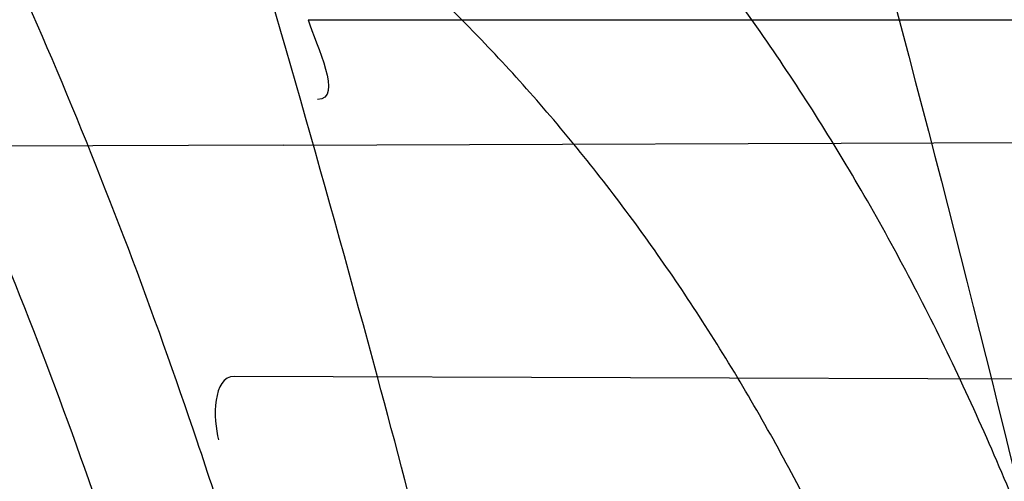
# Model space of a CAD drawing. Header units: millimetres. Extents: x 0 to 297, y 0 to 210.
# Tile 97 of 256: x 143.47203 to 143.49244, y 93.51579 to 93.52536. Entities that reach past the tile are written whole.
import ezdxf

# ---------------------------------------------------------------- set-up
doc = ezdxf.new("R2010")
doc.units = ezdxf.units.MM
doc.header["$LTSCALE"] = 16.335
doc.layers.get('0').update_dxf_attribs({"linetype": 'CONTINUOUS'})
for name, color, linetype in [('01_GLOBAL', 7, 'CONTINUOUS'), ('INTFCLR_1', 7, 'CONTINUOUS'), ('INTFCLR_144815', 7, 'CONTINUOUS')]:
    doc.layers.add(name, color=color, linetype=linetype)

msp = doc.modelspace()

# ---------------------------------------------------------------- linework, layer by layer
at = {"color": 7, "linetype": 'Continuous'}
msp.add_circle((144.2368034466, 92.193132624), 3.04, dxfattribs=at)
at = {"color": 9, "linetype": 'Continuous'}
msp.add_arc((144.2368034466, 92.193132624), 3.001038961, 92.9674534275, 177.0325465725, dxfattribs=at)
at = {"layer": '01_GLOBAL', "color": 7, "linetype": 'Continuous'}
msp.add_circle((144.2368034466, 92.193132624), 3.08, dxfattribs=at)
at = {"layer": 'INTFCLR_1', "color": 9, "linetype": 'Continuous'}
for p, q in [((143.4780083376, 93.5253562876), (143.5463152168, 93.5253562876)), ((143.4774988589, 93.5227557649), (143.5469236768, 93.5229981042)), ((143.5042716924, 93.5178633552), (143.4764746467, 93.51796038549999))]:
    msp.add_line(p, q, dxfattribs=at)
at = {"layer": 'INTFCLR_1', "color": 6, "linetype": 'Continuous'}
msp.add_line((143.4774988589, 93.5227557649), (143.4152219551, 93.5225383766), dxfattribs=at)
for radius, start, end in [(0.4827613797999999, 270, 90.00000002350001), (0.4587930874, 270, 90.00000002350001), (0.417241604, 12.6566595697, 15.0858372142)]:
    msp.add_arc((143.076579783, 93.4093562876), radius, start, end, dxfattribs=at)
at = {"layer": 'INTFCLR_1', "color": 9, "linetype": 'Continuous'}
msp.add_arc((143.076579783, 93.4093562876), 0.417241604, 15.0858372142, 18.3537618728, dxfattribs=at)
for points, knots in [([(143.505791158, 93.2600745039), (143.5067409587, 93.2626590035), (143.5086022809, 93.26787776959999), (143.5121486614, 93.2784613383), (143.5179028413, 93.2974584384), (143.5232385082, 93.319755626), (143.5267617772, 93.3396835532), (143.5282429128, 93.3498591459), (143.5290073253, 93.35574456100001), (143.5307716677, 93.37052008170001), (143.5326049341, 93.3957667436), (143.5323109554, 93.4255533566), (143.5309256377, 93.444856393), (143.5300542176, 93.4537694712), (143.5294126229, 93.45969752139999), (143.5274302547, 93.4756973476), (143.5229291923, 93.50131752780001), (143.5164430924, 93.5263308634), (143.5118037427, 93.5411769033), (143.5100588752, 93.5464871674), (143.5074043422, 93.5543094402), (143.501415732, 93.57066310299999), (143.4910739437, 93.59466517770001), (143.4792964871, 93.6173411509), (143.4710860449, 93.6312983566), (143.4672487, 93.637511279), (143.4646994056, 93.64156113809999), (143.4578048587, 93.6522122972), (143.446251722, 93.6685591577), (143.4302039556, 93.688459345), (143.4166114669, 93.7033760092), (143.4071163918, 93.7129106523), (143.4018664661, 93.7179588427), (143.3945821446, 93.7247669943), (143.3843862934, 93.7336815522), (143.373349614, 93.7423309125), (143.3667450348, 93.7470278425), (143.3640805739, 93.74883137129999), (143.3625174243, 93.7498684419), (143.360134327, 93.7513983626), (143.3576340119, 93.7529030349), (143.3554317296, 93.7540584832), (143.3541938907, 93.75463331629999), (143.3532081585, 93.75498488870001), (143.3525262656, 93.7551440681), (143.3519536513, 93.75505755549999), (143.3518421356, 93.7545186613), (143.35211692, 93.75392300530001), (143.35259409, 93.7530975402), (143.3533650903, 93.7520584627), (143.354392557, 93.75079155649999), (143.3556852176, 93.7493056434), (143.3572290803, 93.7475999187), (143.358673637, 93.7460457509), (143.3599466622, 93.7446920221), (143.3621637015, 93.7423493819), (143.3658426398, 93.73850358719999), (143.3733257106, 93.73065133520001), (143.3814986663, 93.7218418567), (143.3889438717, 93.71342202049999), (143.3935459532, 93.708067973), (143.4009463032, 93.699278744), (143.4122758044, 93.6850353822), (143.4271285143, 93.6643128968), (143.4378788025, 93.6473958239), (143.4449171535, 93.6353542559), (143.4496927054, 93.62688497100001), (143.457931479, 93.6114260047), (143.4689344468, 93.588081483), (143.4765250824, 93.5686183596), (143.480055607, 93.5585271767)], [0, 0, 0, 0, 0.0103790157, 0.0208837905, 0.0420711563, 0.0851838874, 0.1071959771, 0.1183352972, 0.1239410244, 0.1295662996, 0.174425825, 0.2192336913, 0.2417180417, 0.247353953, 0.2529903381, 0.2641931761, 0.3081223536, 0.3509244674, 0.3614867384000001, 0.3667496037, 0.3719933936, 0.3926231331, 0.4323811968, 0.4704128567, 0.4888542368, 0.4934078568, 0.4979383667, 0.5068920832, 0.5412323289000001, 0.5733304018, 0.6031976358, 0.6172527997, 0.6240454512, 0.6306500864, 0.6548352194, 0.6750684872, 0.6834752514, 0.6853781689, 0.6871962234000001, 0.6905460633, 0.6960524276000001, 0.6981915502, 0.6999110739, 0.7012078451, 0.7020914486, 0.7026255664, 0.703100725, 0.7038824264, 0.7050749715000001, 0.7066970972, 0.7087489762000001, 0.7112252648, 0.7141188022, 0.7174211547, 0.7192230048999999, 0.7211233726, 0.7295789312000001, 0.7392839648, 0.7620096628, 0.7748693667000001, 0.7816473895, 0.7886214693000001, 0.8181786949, 0.8502212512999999, 0.8846823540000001, 0.8936821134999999, 0.9027944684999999, 0.9213301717, 0.9597016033, 1, 1, 1, 1]), ([(143.3574002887, 93.7533562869), (143.3579828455, 93.753356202), (143.360948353, 93.7521830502), (143.3643531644, 93.7501915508), (143.3676585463, 93.7481125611), (143.3692467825, 93.74707786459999), (143.3719545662, 93.74527944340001), (143.378664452, 93.7405994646), (143.3898825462, 93.7319854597), (143.4002548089, 93.7231045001), (143.4076654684, 93.7163228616), (143.4130031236, 93.71129788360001), (143.422653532, 93.7018115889), (143.4364709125, 93.68697153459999), (143.4527894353, 93.66717079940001), (143.4645442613, 93.65089855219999), (143.4715593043, 93.6402954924), (143.474151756, 93.63626614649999), (143.4780526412, 93.63008701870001), (143.4863962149, 93.616211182), (143.4983688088, 93.5936629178), (143.5088888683, 93.5697819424), (143.5149812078, 93.55350851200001), (143.5176807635, 93.5457272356), (143.5194547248, 93.5404463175), (143.524169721, 93.5256878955), (143.5307635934, 93.5008186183), (143.5353421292, 93.4753316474), (143.5373581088, 93.459416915), (143.5380104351, 93.45352171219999), (143.5388963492, 93.444658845), (143.5403047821, 93.42546452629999), (143.5406037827, 93.3958405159), (143.5387395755, 93.3707344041), (143.5369460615, 93.35604353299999), (143.5361688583, 93.3501906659), (143.5346627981, 93.3400704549), (143.5310794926, 93.320247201), (143.5256534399, 93.29807146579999), (143.5198047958, 93.2791850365), (143.5161994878, 93.2686605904), (143.5143072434, 93.26347094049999), (143.5133416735, 93.2609008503)], [0, 0, 0, 0, 0.0031306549, 0.0166311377, 0.0214593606, 0.0240790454, 0.0268205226, 0.0389267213, 0.0680356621, 0.1027866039, 0.1122691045, 0.1220183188, 0.1421809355, 0.1849822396, 0.2309158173, 0.2799873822, 0.2927706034, 0.2992370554, 0.3057353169, 0.3320403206, 0.3862319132, 0.4428084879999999, 0.4721383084, 0.4795908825, 0.487069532, 0.5020757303, 0.5628487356, 0.6251729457, 0.6410612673, 0.6490543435, 0.6570463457, 0.6889269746, 0.7524526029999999, 0.8160592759, 0.8240370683, 0.8319876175, 0.8477879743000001, 0.8790177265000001, 0.9402188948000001, 0.970317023, 0.9852457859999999, 1, 1, 1, 1]), ([(143.4782142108, 93.50819878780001), (143.4778432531, 93.5096205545), (143.4772516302, 93.51174120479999), (143.4763913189, 93.514540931), (143.4750599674, 93.518613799), (143.4728492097, 93.52448151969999), (143.4701809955, 93.5300898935), (143.4682125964, 93.5336103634), (143.4668805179, 93.5358474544), (143.4644747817, 93.5395185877), (143.4606652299, 93.5442955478), (143.456701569, 93.5479943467), (143.453888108, 93.55013812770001), (143.4519718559, 93.5514809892), (143.4484919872, 93.5536262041), (143.4431212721, 93.5561295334), (143.4379877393, 93.5577163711), (143.4344326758, 93.55855592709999), (143.4319715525, 93.5590694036), (143.4275405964, 93.5598310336), (143.420994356, 93.5605391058), (143.4142890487, 93.5608813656), (143.4094678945, 93.5609917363), (143.4066374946, 93.561024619), (143.4023062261, 93.5610470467), (143.3957460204, 93.5609864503), (143.3869266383, 93.56079886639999), (143.3810082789, 93.5606392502), (143.3780296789, 93.56055109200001)], [0, 0, 0, 0, 0.0346278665, 0.051871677, 0.0690216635, 0.135606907, 0.1994957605, 0.215141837, 0.2306514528, 0.2608466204, 0.3185308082, 0.3741944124, 0.3880448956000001, 0.4018755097, 0.4293241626, 0.4842905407, 0.5409817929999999, 0.5556132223, 0.5703744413, 0.6002237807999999, 0.6615312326, 0.7254044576, 0.7584008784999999, 0.7751754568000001, 0.7921112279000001, 0.8604747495, 0.9297738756, 1, 1, 1, 1]), ([(143.480055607, 93.5585271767), (143.4837259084, 93.5480364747), (143.4903909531, 93.5264789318), (143.4967360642, 93.4987698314), (143.4998687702, 93.480263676), (143.5011284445, 93.4715333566), (143.5019170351, 93.4656589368), (143.5038463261, 93.4494766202), (143.5057008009, 93.4227915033), (143.5054397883, 93.39601168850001), (143.5044671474, 93.37963975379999), (143.504022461, 93.3736652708), (143.5032714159, 93.3647734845), (143.5012002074, 93.34583974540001), (143.4963788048, 93.31729318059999), (143.49048443, 93.2935876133), (143.4864832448, 93.279982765), (143.4848602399, 93.2746477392), (143.4819377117, 93.26549629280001), (143.4757637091, 93.2478316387), (143.4658991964, 93.2237526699), (143.4557508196, 93.2030768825), (143.4492053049, 93.1910087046), (143.4468307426, 93.1867521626), (143.4433023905, 93.1805423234), (143.4357024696, 93.1677434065), (143.4236423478, 93.1493254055), (143.4088585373, 93.1292209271), (143.3981978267, 93.1161056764), (143.3920521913, 93.10890703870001), (143.3897353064, 93.10622028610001), (143.3858253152, 93.1017514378), (143.3786022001, 93.09371030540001), (143.3707422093, 93.0853343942), (143.3636495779, 93.0779186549), (143.3593994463, 93.0734576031), (143.3560255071, 93.0698150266), (143.3538487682, 93.0672934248), (143.3526496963, 93.0656994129), (143.3521523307, 93.0648535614), (143.3518509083, 93.0642467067), (143.3519780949, 93.06345700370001), (143.3536612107, 93.06380038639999), (143.3555127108, 93.06468782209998), (143.3588652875, 93.0665002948), (143.3620632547, 93.0685373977), (143.3646891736, 93.0702872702), (143.3663741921, 93.0714458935), (143.3692060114, 93.0734278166), (143.3737350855, 93.0767437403), (143.3800639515, 93.0816635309), (143.3895251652, 93.0894491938), (143.3979931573, 93.09704369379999), (143.4054028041, 93.1041496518), (143.4107134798, 93.1093907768), (143.4202844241, 93.1192590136), (143.4339256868, 93.13464747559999), (143.4499433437, 93.1551077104), (143.4614126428, 93.1718688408), (143.4682300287, 93.1827697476), (143.4707469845, 93.1869112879), (143.4745342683, 93.1932658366), (143.4826220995, 93.2075340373), (143.4941655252, 93.2306938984), (143.5021068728, 93.2500492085), (143.505791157, 93.2600745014)], [0, 0, 0, 0, 0.0419354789, 0.08505031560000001, 0.1071497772, 0.1127379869, 0.1183317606, 0.1295131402, 0.1742263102, 0.2191466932, 0.230445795, 0.2361065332, 0.241751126, 0.2641147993, 0.3079545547, 0.3508736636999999, 0.3561840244, 0.3614616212, 0.3719139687, 0.3924297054, 0.4320526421, 0.4700131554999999, 0.4792642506, 0.483852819, 0.4884035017, 0.5062126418, 0.5400088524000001, 0.5714206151, 0.6003317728, 0.6037560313, 0.6071340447, 0.6137178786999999, 0.6261602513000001, 0.6479155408, 0.6570536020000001, 0.6648783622, 0.6711643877, 0.6757843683, 0.6774462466, 0.6786751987, 0.6794900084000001, 0.6799813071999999, 0.6813020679, 0.6842478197, 0.6888651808, 0.6950795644, 0.6987591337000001, 0.70073729, 0.7027989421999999, 0.7117993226, 0.7219139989, 0.7330405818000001, 0.7580265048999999, 0.7648041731, 0.7717766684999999, 0.7861782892, 0.816667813, 0.8493175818, 0.8841610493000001, 0.8932352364, 0.8978283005, 0.9024468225, 0.9211469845, 0.9596997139, 1, 1, 1, 1]), ([(143.4760311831, 93.50755454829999), (143.4756628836, 93.5089095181), (143.4750755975, 93.5109302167), (143.4742230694, 93.5135972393), (143.4729040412, 93.5174808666), (143.4707156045, 93.52307824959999), (143.4680853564, 93.5284222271), (143.4661490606, 93.53177755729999), (143.464837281, 93.5339131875), (143.4624672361, 93.53742225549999), (143.4587207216, 93.541990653), (143.4548405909, 93.5455263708), (143.4520891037, 93.5475804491), (143.4502128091, 93.5488708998), (143.4468054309, 93.5509356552), (143.4415565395, 93.553353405), (143.4365468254, 93.5549008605), (143.433077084, 93.5557266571), (143.4306756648, 93.556235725), (143.4263533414, 93.5569946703), (143.419970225, 93.55772463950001), (143.4134314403, 93.5581088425), (143.4087303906, 93.55825840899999), (143.4059708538, 93.55831623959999), (143.401748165, 93.5583780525), (143.3953515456, 93.5583840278), (143.3867501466, 93.55829536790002), (143.3809773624, 93.55820441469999), (143.3780715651, 93.5581536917)], [0, 0, 0, 0, 0.0341067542, 0.0511005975, 0.068008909, 0.1337310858, 0.1969343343, 0.2124407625, 0.2278215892, 0.257805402, 0.3152480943, 0.3708921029, 0.3847695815, 0.3986396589, 0.4261925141, 0.481455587, 0.5385040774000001, 0.553232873, 0.5680896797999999, 0.5981246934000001, 0.6597952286, 0.7240152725, 0.7571801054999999, 0.774039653, 0.7910593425, 0.8597607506, 0.9294066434, 1, 1, 1, 1]), ([(143.3574002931, 93.0653562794), (143.3572429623, 93.0653562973), (143.3568577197, 93.0654322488), (143.3568775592, 93.06612476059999), (143.3572897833, 93.0668372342), (143.3580025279, 93.06789625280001), (143.3590890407, 93.0692141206), (143.3605161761, 93.0708335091), (143.3622809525, 93.072732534), (143.364262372, 93.0748061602), (143.366417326, 93.0770245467), (143.3695810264, 93.08025667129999), (143.3761156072, 93.0869122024), (143.384127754, 93.09523631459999), (143.391492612, 93.1032318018), (143.3954790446, 93.1076756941), (143.3978410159, 93.1103473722), (143.4041032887, 93.11750254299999), (143.4149655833, 93.130539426), (143.4300350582, 93.1505356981), (143.4423327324, 93.1688638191), (143.4500842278, 93.18160511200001), (143.4536819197, 93.18778553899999), (143.4561024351, 93.19202072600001), (143.4627716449, 93.20402316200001), (143.4731139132, 93.2245897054), (143.4831746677, 93.2485613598), (143.4894718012, 93.2661502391), (143.4924519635, 93.2752607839), (143.4941067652, 93.2805713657), (143.4981845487, 93.2941079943), (143.5041933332, 93.3176982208), (143.5091109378, 93.34612180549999), (143.5112232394, 93.3649740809), (143.5119890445, 93.3738262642), (143.5124424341, 93.37977367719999), (143.5134340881, 93.3960708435), (143.5137003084, 93.4227328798), (143.5118091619, 93.4492982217), (143.5098423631, 93.46540487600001), (143.5090383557, 93.47125249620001), (143.5077538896, 93.4799440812), (143.5045588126, 93.4983716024), (143.498087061, 93.52596105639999), (143.4912937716, 93.5474097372), (143.4875537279, 93.5578460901)], [0, 0, 0, 0, 0.0008731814, 0.0017184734, 0.0032338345, 0.0055641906, 0.008732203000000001, 0.0127298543, 0.0175349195, 0.0231216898, 0.028646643, 0.0346996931, 0.0482229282, 0.0804128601, 0.09881585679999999, 0.1085510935, 0.1135452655, 0.1186072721, 0.1613234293, 0.207686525, 0.2575125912, 0.2837456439, 0.2904463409, 0.297201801, 0.3108185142, 0.3666506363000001, 0.4248611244, 0.4549770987, 0.470314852, 0.4780577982, 0.4858479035, 0.548777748, 0.6130125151, 0.6457681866, 0.6540348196, 0.6623247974, 0.6788712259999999, 0.7446474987, 0.8101274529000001, 0.8265054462, 0.8346996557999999, 0.8428862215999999, 0.8752668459, 0.9384715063, 1, 1, 1, 1]), ([(143.4955718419, 93.5061593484), (143.4952436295, 93.50757029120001), (143.4944902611, 93.5103424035), (143.4933147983, 93.5137197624), (143.492241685, 93.51633003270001), (143.4911029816, 93.5188349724), (143.4895429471, 93.521802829), (143.4877777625, 93.5245821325), (143.4862617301, 93.5266464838), (143.4839807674, 93.5294659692), (143.4814054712, 93.5319780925), (143.4785838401, 93.5340669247), (143.4767003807, 93.5353104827), (143.4732882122, 93.53719276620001), (143.4696059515, 93.53852634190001), (143.4663573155, 93.5392990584), (143.4641216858, 93.53973304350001), (143.4600670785, 93.54025975), (143.4565390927, 93.5403406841), (143.4541697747, 93.5402756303)], [0, 0, 0, 0, 0.0736783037, 0.1459642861, 0.18172594, 0.2171910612, 0.2858878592, 0.3520712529, 0.3844359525, 0.4161009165, 0.5365327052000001, 0.5657771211, 0.5946184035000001, 0.6512644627, 0.7636610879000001, 0.7922337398, 0.8211066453, 0.8794481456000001, 1, 1, 1, 1]), ([(143.4921648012, 93.50535628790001), (143.4918383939, 93.5065974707), (143.4910923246, 93.50903759), (143.4899360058, 93.51200047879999), (143.4888853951, 93.51429095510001), (143.4877674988, 93.5164958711), (143.4862377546, 93.51910960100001), (143.484516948, 93.52154909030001), (143.4830420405, 93.5233613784), (143.4808053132, 93.52586173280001), (143.4782971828, 93.52807156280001), (143.475577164, 93.5299013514), (143.4737473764, 93.5310037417), (143.4704255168, 93.5326776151), (143.466872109, 93.5338583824), (143.4637402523, 93.5345556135), (143.4615790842, 93.5349476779), (143.4576633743, 93.53543759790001), (143.4542595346, 93.5355297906), (143.4519711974, 93.5354898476)], [0, 0, 0, 0, 0.0701429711, 0.1392985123, 0.1736599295, 0.2078369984, 0.2743812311, 0.3389829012, 0.370778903, 0.4020358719, 0.5223382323, 0.5518983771, 0.5811774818, 0.6390375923, 0.7549036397, 0.7844765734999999, 0.8144030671, 0.8749126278, 1, 1, 1, 1])]:
    msp.add_open_spline(points, degree=3, knots=knots, dxfattribs=at)
at = {"layer": 'INTFCLR_1', "color": 6, "linetype": 'Continuous'}
for points, knots in [([(143.391388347, 93.7533562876), (143.3904120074, 93.7533562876), (143.3921762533, 93.7499955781), (143.3936912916, 93.7481416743), (143.3961672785, 93.74488846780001), (143.3992225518, 93.74120886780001), (143.403128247, 93.736512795), (143.4076936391, 93.73105931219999), (143.4125904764, 93.7251278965), (143.4174256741, 93.7191674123), (143.4219266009, 93.7134900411), (143.4260587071, 93.708161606), (143.4298162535, 93.70320548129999), (143.4332121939, 93.6986295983), (143.4362702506, 93.6944235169), (143.4390204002, 93.69056916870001), (143.4414908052, 93.687044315), (143.44370074, 93.6838395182), (143.4456749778, 93.6809337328), (143.4474377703, 93.67830292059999), (143.4490168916, 93.6759165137), (143.4504211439, 93.6737705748), (143.4516679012, 93.67184551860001), (143.4527743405, 93.67012138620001), (143.4537663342, 93.6685626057), (143.4546489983, 93.6671650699), (143.4556772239, 93.66552631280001), (143.456672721, 93.66392530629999), (143.4576979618, 93.66226084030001), (143.4585721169, 93.66083168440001), (143.4595323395, 93.65924962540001), (143.4605887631, 93.6574940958), (143.4617562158, 93.65553545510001), (143.4630444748, 93.65335047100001), (143.464465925, 93.65090949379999), (143.4660286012, 93.6481892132), (143.4677482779, 93.64514958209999), (143.4696392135, 93.6417492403), (143.4717186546, 93.63793570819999), (143.4740086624, 93.6336424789), (143.4765248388, 93.62880536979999), (143.4792812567, 93.62335013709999), (143.4822951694, 93.61718591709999), (143.4855914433, 93.610185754), (143.4891913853, 93.6021966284), (143.4931140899, 93.59302320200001), (143.4973740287, 93.58243061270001), (143.5019825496, 93.5700832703), (143.5068772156, 93.55569758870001), (143.5117345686, 93.53967004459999), (143.5162134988, 93.5226760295), (143.5200746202, 93.5054858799), (143.5232856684, 93.4882487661), (143.5258459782, 93.471032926), (143.5277689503, 93.4538356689), (143.5290609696, 93.4366975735), (143.529733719, 93.4196019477), (143.5297948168, 93.4025757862), (143.5292510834, 93.38560341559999), (143.5281065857, 93.3686870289), (143.5263644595, 93.3518401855), (143.5240214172, 93.3350289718), (143.5210770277, 93.31827583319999), (143.5175167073, 93.30154440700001), (143.5133376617, 93.28485591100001), (143.5085942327, 93.268441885), (143.5035656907, 93.2530998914), (143.4986112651, 93.23947982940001), (143.4940105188, 93.2278474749), (143.4897809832, 93.2178519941), (143.485903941, 93.2091976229), (143.4823616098, 93.2016588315), (143.4791285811, 93.19505078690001), (143.4761817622, 93.1892359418), (143.4734988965, 93.1841024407), (143.4710647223, 93.1795662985), (143.4688610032, 93.1755541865), (143.466865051, 93.1719939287), (143.4650570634, 93.1688259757), (143.4634184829, 93.16599997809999), (143.461937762, 93.1634824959), (143.4606041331, 93.16124327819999), (143.4594032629, 93.15924877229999), (143.4583170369, 93.15746207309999), (143.457331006, 93.1558543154), (143.4564183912, 93.15437798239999), (143.4555069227, 93.15291457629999), (143.4545265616, 93.151352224), (143.4534184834, 93.14960100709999), (143.4521719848, 93.1476496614), (143.4507682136, 93.14547482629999), (143.4491853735, 93.14305109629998), (143.4474055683, 93.1403597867), (143.4454085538, 93.13738261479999), (143.4431685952, 93.1340952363), (143.4406602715, 93.13047449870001), (143.4378551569, 93.12649963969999), (143.4347311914, 93.1221597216), (143.4312583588, 93.1174362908), (143.4274059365, 93.11231294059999), (143.4231637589, 93.1068033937), (143.4185304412, 93.1009244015), (143.4135422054, 93.0947465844), (143.408452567, 93.0885653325), (143.4036878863, 93.08286772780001), (143.3995946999, 93.07795220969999), (143.3963986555, 93.0741115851), (143.3938021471, 93.0707181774), (143.3922373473, 93.06880673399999), (143.3903920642, 93.0653562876), (143.391388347, 93.0653562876)], [0, 0, 0, 0, 0.0038604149, 0.007501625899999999, 0.0124785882, 0.0188917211, 0.0268498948, 0.0364677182, 0.0470694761, 0.05724446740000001, 0.066818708, 0.0757144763, 0.0839053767, 0.0914099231, 0.0982451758, 0.1044667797, 0.1101313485, 0.11526428, 0.1198589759, 0.1240215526, 0.1277856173, 0.1311734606, 0.1341617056, 0.1368541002, 0.1392736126, 0.1414672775, 0.143389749, 0.1469230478, 0.1489215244, 0.1511192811, 0.1535471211, 0.1562389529, 0.1592204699, 0.1625628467, 0.1662680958, 0.1703891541, 0.1749670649, 0.1800767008, 0.1857729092, 0.1921414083, 0.199315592, 0.2073311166, 0.2163077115, 0.2264451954, 0.2379233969, 0.2509534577, 0.2658909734, 0.2830621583, 0.3030578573, 0.3259639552, 0.3492662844, 0.3725305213, 0.3956109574, 0.4185782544, 0.4413347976, 0.4640172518, 0.4865192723, 0.5089682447, 0.5313242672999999, 0.5536477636, 0.5759939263, 0.5982772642, 0.6207472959, 0.6432362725, 0.6658996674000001, 0.6887559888, 0.7107777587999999, 0.7297237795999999, 0.7460531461, 0.7602331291, 0.7726347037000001, 0.7835467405, 0.7931663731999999, 0.8017211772, 0.8093215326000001, 0.8160683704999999, 0.8220757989, 0.8274205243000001, 0.8322066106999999, 0.8364980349, 0.8403367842, 0.8437547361, 0.8468031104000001, 0.8495420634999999, 0.8520223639, 0.8542604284, 0.8564046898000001, 0.8588391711, 0.861553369, 0.8645986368, 0.8679945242, 0.8717882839, 0.8760445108, 0.8807522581, 0.8859628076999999, 0.8917731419, 0.8981681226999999, 0.9051985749, 0.9129160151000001, 0.9213486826, 0.9305434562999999, 0.9404096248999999, 0.9509435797, 0.9619432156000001, 0.9720502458, 0.9803711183, 0.9870628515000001, 0.9922716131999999, 0.9960607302, 1, 1, 1, 1]), ([(143.3913883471, 93.0653562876), (143.3925009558, 93.0653562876), (143.3944304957, 93.0666565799), (143.3973970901, 93.0684425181), (143.4007982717, 93.07091395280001), (143.4050037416, 93.07413406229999), (143.4100111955, 93.07824530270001), (143.4155298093, 93.08303751), (143.4211292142, 93.0881607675), (143.4264144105, 93.0932249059), (143.43125736, 93.0980502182), (143.4356657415, 93.10260404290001), (143.4396603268, 93.1068634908), (143.4432708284, 93.1108234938), (143.4465216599, 93.11448276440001), (143.4494397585, 93.1178438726), (143.4520627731, 93.1209293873), (143.4544121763, 93.1237459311), (143.456513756, 93.1263080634), (143.4583900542, 93.12863120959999), (143.4600695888, 93.13073982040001), (143.4615949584, 93.1326788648), (143.4630975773, 93.13461062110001), (143.4646983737, 93.1366936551), (143.4663978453, 93.1389353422), (143.4680793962, 93.14118497), (143.4697311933, 93.1434241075), (143.4714499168, 93.1457859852), (143.4733525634, 93.1484399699), (143.4754791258, 93.1514562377), (143.477855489, 93.15489250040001), (143.4805066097, 93.1588113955), (143.4834545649, 93.163277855), (143.4867221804, 93.1683718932), (143.4903444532, 93.1742054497), (143.4943554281, 93.18090734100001), (143.4987865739, 93.1886348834), (143.5036710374, 93.1975962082), (143.5090369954, 93.2080352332), (143.5149200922, 93.22031723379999), (143.5212054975, 93.234617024), (143.5274896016, 93.2504853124), (143.5333654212, 93.2672157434), (143.5385840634, 93.28417448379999), (143.543100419, 93.30119588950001), (143.5469295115, 93.31826170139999), (143.5500694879, 93.3352816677), (143.5525457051, 93.3523020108), (143.5543635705, 93.36925021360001), (143.5555404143, 93.3861532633), (143.5560867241, 93.4029944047), (143.5560112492, 93.4197765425), (143.5553196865, 93.436509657), (143.5540157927, 93.4531831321), (143.5520992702, 93.46980412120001), (143.5495685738, 93.4863701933), (143.5464237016, 93.5028559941), (143.5426520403, 93.51929845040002), (143.5382472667, 93.5356769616), (143.5331875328, 93.5520104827), (143.527486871, 93.5682159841), (143.5213730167, 93.5836821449), (143.515238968, 93.5976906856), (143.5094946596, 93.6097472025), (143.5042564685, 93.6200023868), (143.4994933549, 93.6288052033), (143.4951738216, 93.63640014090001), (143.4912628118, 93.642992), (143.4877284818, 93.6487368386), (143.4845342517, 93.6537660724), (143.4816534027, 93.65817529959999), (143.4790579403, 93.662051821), (143.4767281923, 93.6654573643), (143.4746357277, 93.668457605), (143.472765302, 93.67109499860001), (143.4710870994, 93.67342680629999), (143.46957943, 93.6754943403), (143.4681380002, 93.6774474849), (143.4666395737, 93.67945477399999), (143.4649885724, 93.68163852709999), (143.463288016, 93.68385659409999), (143.4615819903, 93.6860513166), (143.4598543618, 93.68824549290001), (143.4579581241, 93.69062033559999), (143.4558400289, 93.69323162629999), (143.4534675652, 93.6961063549), (143.4508179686, 93.6992567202), (143.447859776, 93.7026992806), (143.4445666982, 93.7064428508), (143.4409044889, 93.71049854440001), (143.4368464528, 93.7148646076), (143.4323696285, 93.7195302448), (143.4274456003, 93.7244775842), (143.4220754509, 93.7296631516), (143.4163486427, 93.7349445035), (143.410661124, 93.73991840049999), (143.4054543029, 93.74422210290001), (143.4010724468, 93.7475953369), (143.3975442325, 93.7501732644), (143.3944939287, 93.7520163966), (143.3925216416, 93.7533562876), (143.3913883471, 93.7533562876)], [0, 0, 0, 0, 0.0042187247, 0.0081401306, 0.0133978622, 0.0200459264, 0.0282638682, 0.0379443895, 0.0477615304, 0.05703690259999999, 0.0656973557, 0.0736821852, 0.0810680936, 0.0878383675, 0.0940009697, 0.0996271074, 0.1047154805, 0.1093563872, 0.1135342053, 0.1172803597, 0.1206792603, 0.1237557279, 0.1266349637, 0.1299589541, 0.1337168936, 0.1373013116, 0.1406085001, 0.1442672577, 0.148377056, 0.1529904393, 0.1582606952, 0.164218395, 0.1709303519, 0.1785521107, 0.1871652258, 0.1969659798, 0.2081658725, 0.2209392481, 0.2356613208, 0.2526660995, 0.2725685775, 0.2948769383, 0.3173640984, 0.3397873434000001, 0.3621386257, 0.3841211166, 0.4060891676, 0.4277469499, 0.4493218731, 0.470705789, 0.4919793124, 0.5131981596, 0.5343255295, 0.5554668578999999, 0.5765984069, 0.5977513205, 0.6189954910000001, 0.6402209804, 0.6617015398, 0.6832900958, 0.7050415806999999, 0.7268239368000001, 0.7463339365, 0.7630160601, 0.7774553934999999, 0.7899931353, 0.8009638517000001, 0.8105830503, 0.8190545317, 0.8265380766, 0.8331730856, 0.8390248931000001, 0.8442268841, 0.8488182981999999, 0.8528943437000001, 0.8564866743, 0.8597116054, 0.8625968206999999, 0.8656908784, 0.8692094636, 0.8729771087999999, 0.8762884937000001, 0.879749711, 0.8835661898, 0.8878115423, 0.8924986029, 0.8976989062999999, 0.9034198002, 0.9097088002, 0.9166034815, 0.9241390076, 0.9323094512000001, 0.9411199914, 0.9506041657, 0.9606137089, 0.9706541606, 0.9792553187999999, 0.9862062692, 0.9916647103, 0.9957028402, 1, 1, 1, 1])]:
    msp.add_open_spline(points, degree=3, knots=knots, dxfattribs=at)
for points in [[(143.4780083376, 93.5253562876), (143.4781622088, 93.5248229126), (143.4787524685, 93.52370360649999), (143.4781973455, 93.52370166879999)], [(143.4764746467, 93.51796038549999), (143.4760225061, 93.51796196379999), (143.4760320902, 93.51708086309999), (143.4761480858, 93.51664385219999)]]:
    msp.add_open_spline(points, degree=3, dxfattribs=at)
at = {"layer": 'INTFCLR_144815', "color": 6, "linetype": 'Continuous'}
for radius in [0.5104906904, 0.4864760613]:
    msp.add_circle((143.076579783, 93.4093562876), radius, dxfattribs=at)
for radius, start, end in [(0.7037433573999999, 313.9937911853, 154.5150993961), (0.6797433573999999, 312.9543589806, 154.5144414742), (0.6572577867, 282.2440355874, 71.2863570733), (0.5186031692, 308.490992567, 51.50900743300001)]:
    msp.add_arc((143.076579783, 93.4093562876), radius, start, end, dxfattribs=at)
at = {"layer": 'INTFCLR_144815', "color": 9, "linetype": 'Continuous'}
for centre, radius, start, end in [((143.076579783, 93.4093562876), 0.6528896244, 292.4997540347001, 54.0964566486), ((143.0765826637, 93.40935763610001), 0.5889741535, 292.4997540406, 54.09645665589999), ((143.076579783, 93.4093562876), 0.5151250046, 313.8592910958, 46.1407088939), ((143.0765797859, 93.4093562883), 0.5790372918, 311.2505121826, 12.701512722)]:
    msp.add_arc(centre, radius, start, end, dxfattribs=at)
at = {"layer": 'INTFCLR_144815', "color": 6, "linetype": 'Continuous'}
for points, knots in [([(143.559959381, 93.4093562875), (143.559959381, 93.4118703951), (143.5599220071, 93.41689924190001), (143.5597537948, 93.4244421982), (143.5594733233, 93.4319851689), (143.5590804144, 93.4395281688), (143.5585748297, 93.44707105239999), (143.5579562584, 93.45461378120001), (143.5572243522, 93.4621559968), (143.5563786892, 93.4696975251), (143.5554188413, 93.4772377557), (143.5543443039, 93.4847763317), (143.5531546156, 93.4923122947), (143.5518492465, 93.4998449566), (143.5504277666, 93.50737293), (143.5488896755, 93.51489518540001), (143.5472346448, 93.52240985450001), (143.5454623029, 93.5299153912), (143.5435725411, 93.5374092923), (143.5415652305, 93.54488940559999), (143.5394406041, 93.55235253), (143.5371989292, 93.5597957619), (143.5348409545, 93.56721505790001), (143.5323675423, 93.57460659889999), (143.529780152, 93.58196541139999), (143.5270804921, 93.58928656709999), (143.5242709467, 93.5965641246), (143.5213543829, 93.6037918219), (143.5183344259, 93.61096254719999), (143.5152154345, 93.61806858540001), (143.5120026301, 93.62510149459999), (143.5087022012, 93.6320520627), (143.505321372, 93.6389103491), (143.5018684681, 93.6456657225), (143.4983529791, 93.6523068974), (143.4947855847, 93.65882202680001), (143.4911781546, 93.66519881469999), (143.4875436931, 93.6714246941), (143.4838962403, 93.67748703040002), (143.4802507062, 93.68337338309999), (143.4766226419, 93.68907180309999), (143.473027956, 93.6945711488), (143.4694825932, 93.6998613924), (143.4660021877, 93.7049339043), (143.4626017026, 93.7097817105), (143.459295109, 93.71439965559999), (143.4560950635, 93.7187845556), (143.4530128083, 93.7229350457), (143.4500581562, 93.7268513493), (143.4472396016, 93.7305349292), (143.4445638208, 93.7339889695), (143.4420354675, 93.7372184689), (143.4396569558, 93.7402303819), (143.4374291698, 93.7430326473), (143.4353519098, 93.7456336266), (143.4334244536, 93.7480414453), (143.4316455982, 93.7502639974), (143.4300138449, 93.7523087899), (143.4285275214, 93.75418281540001), (143.4271849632, 93.7558925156), (143.4259844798, 93.7574434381), (143.4249241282, 93.7588419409), (143.4240021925, 93.7600902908), (143.4232155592, 93.7612022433), (143.422565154, 93.7621551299), (143.4220400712, 93.7630318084), (143.4215107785, 93.7638474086), (143.4211293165, 93.7653465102), (143.4216624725, 93.7653561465)], [0, 0, 0, 0, 0.0193232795, 0.0386507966, 0.0579870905, 0.0773359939, 0.09670230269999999, 0.1160891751, 0.1355014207, 0.154941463, 0.1744140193, 0.1939206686, 0.213465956, 0.2330500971, 0.2526769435, 0.2723457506, 0.2920596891, 0.3118161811, 0.3316171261, 0.3514582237, 0.3713396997, 0.3912550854, 0.4112023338, 0.4311723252, 0.4511600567, 0.471153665, 0.4911437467, 0.5111161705, 0.5310553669, 0.5509435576, 0.5707599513, 0.5904809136, 0.6100798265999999, 0.6295269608, 0.6487896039, 0.6678319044, 0.6866152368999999, 0.7050985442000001, 0.7232388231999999, 0.7409918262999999, 0.758313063, 0.7751587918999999, 0.7914870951, 0.8072590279, 0.8224396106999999, 0.8369988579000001, 0.8509122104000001, 0.8641615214, 0.8767332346, 0.8886179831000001, 0.8998102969, 0.9103147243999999, 0.9201416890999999, 0.9293075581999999, 0.9378296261, 0.9457257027, 0.9530130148, 0.9597096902, 0.9658325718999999, 0.9713969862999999, 0.9764171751, 0.9809076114, 0.9848822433, 0.9883555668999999, 0.9913411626, 0.9938520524, 0.9959015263, 1, 1, 1, 1]), ([(143.433067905, 93.05335642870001), (143.4328265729, 93.0533608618), (143.4324756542, 93.05418000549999), (143.4330197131, 93.0549083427), (143.4334366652, 93.0557926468), (143.4339703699, 93.0566454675), (143.4346161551, 93.0576462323), (143.4354019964, 93.05878669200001), (143.4363208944, 93.0600751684), (143.4373778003, 93.0615151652), (143.4385738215, 93.0631125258), (143.4399109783, 93.0648725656), (143.441391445, 93.0668020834), (143.4430186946, 93.0689099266), (143.4447956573, 93.07120496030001), (143.4467226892, 93.0736934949), (143.4487964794, 93.0763779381), (143.4510117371, 93.0792588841), (143.4533657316, 93.0823409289), (143.4558612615, 93.0856367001), (143.4585019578, 93.0891610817), (143.461284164, 93.0929204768), (143.4641988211, 93.0969147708), (143.4672349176, 93.10114163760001), (143.4703835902, 93.1056021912), (143.473633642, 93.1102946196), (143.4769725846, 93.1152153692), (143.4803867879, 93.12035908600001), (143.4838617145, 93.12571866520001), (143.4873822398, 93.131285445), (143.4909329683, 93.1370494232), (143.4944985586, 93.1429995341), (143.4980640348, 93.1491239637), (143.5016150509, 93.155410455), (143.5051380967, 93.1618465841), (143.508620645, 93.1684199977), (143.5120512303, 93.1751185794), (143.5154195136, 93.18193063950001), (143.5187162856, 93.18884502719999), (143.5219334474, 93.1958512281), (143.5250639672, 93.2029394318), (143.5281017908, 93.21010051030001), (143.5310417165, 93.21732590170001), (143.5338798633, 93.22460897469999), (143.5366072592, 93.2319283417), (143.5392210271, 93.2392754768), (143.5417223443, 93.24665218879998), (143.5441140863, 93.2540675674), (143.5463966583, 93.26152417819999), (143.5485670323, 93.2690127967), (143.5506238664, 93.27652910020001), (143.5525648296, 93.2840635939), (143.5543887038, 93.29160910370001), (143.5560958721, 93.29916427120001), (143.5576869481, 93.306728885), (143.5591625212, 93.3143029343), (143.5605229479, 93.32188557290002), (143.5617683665, 93.3294747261), (143.5628989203, 93.3370678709), (143.5639149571, 93.34466347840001), (143.5648169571, 93.352261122), (143.5656053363, 93.35986024), (143.5662804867, 93.3674604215), (143.5668427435, 93.3750611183), (143.5672924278, 93.38266226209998), (143.5676297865, 93.39026356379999), (143.5678550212, 93.3978650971), (143.5679682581, 93.4054666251), (143.5679695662, 93.4130682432), (143.567858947, 93.4206697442), (143.5676363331, 93.4282712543), (143.5673015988, 93.4358725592), (143.5668545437, 93.44347370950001), (143.5662949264, 93.4510743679), (143.5656224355, 93.45867440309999), (143.5648367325, 93.466273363), (143.5639374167, 93.4738709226), (143.5629240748, 93.4814664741), (143.5617962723, 93.4890592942), (143.5605535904, 93.4966483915), (143.5591956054, 93.50423272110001), (143.5577218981, 93.5118111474), (143.5561322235, 93.5193816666), (143.5544265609, 93.52694151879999), (143.5526049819, 93.5344880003), (143.5506674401, 93.5420191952), (143.5486137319, 93.5495338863), (143.5464439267, 93.5570299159), (143.5441586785, 93.56450343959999), (143.5417591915, 93.57194952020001), (143.5392470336, 93.579362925), (143.5366239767, 93.5867386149), (143.5338923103, 93.5940709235), (143.5310549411, 93.6013534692), (143.5281154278, 93.6085792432), (143.525078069, 93.6157405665), (143.5219479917, 93.6228290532), (143.5187312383, 93.6298355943), (143.5154348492, 93.6367503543), (143.512066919, 93.6435628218), (143.5086366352, 93.65026188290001), (143.5051543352, 93.6568358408), (143.5016314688, 93.6632725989), (143.4980805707, 93.66955978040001), (143.4945151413, 93.67568497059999), (143.4909495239, 93.6816359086), (143.4873986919, 93.6874007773), (143.4838779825, 93.6929685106), (143.480402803, 93.6983290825), (143.4769882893, 93.7034738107), (143.4736489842, 93.7083955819), (143.4703985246, 93.71308903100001), (143.4672493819, 93.7175506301), (143.464212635, 93.721778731), (143.4612978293, 93.72577350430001), (143.4585129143, 93.72953680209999), (143.4558642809, 93.73307192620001), (143.4533568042, 93.73638343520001), (143.450993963, 93.73947689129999), (143.4487779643, 93.74235864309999), (143.4467099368, 93.7450355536), (143.444790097, 93.7475147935), (143.4430178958, 93.7498036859), (143.4413922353, 93.7519094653), (143.4399116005, 93.7538391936), (143.4385741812, 93.7555995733), (143.4373781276, 93.7571969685), (143.4363211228, 93.75863709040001), (143.4354021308, 93.7599256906), (143.4346162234, 93.76106624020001), (143.4339704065, 93.7620670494), (143.4334366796, 93.7629199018), (143.4330197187, 93.7638042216), (143.4324756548, 93.76453256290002), (143.4328265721, 93.76535171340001), (143.433067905, 93.7653561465)], [0, 0, 0, 0, 0.0009310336, 0.002365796, 0.0034193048, 0.0047077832, 0.006237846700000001, 0.0080159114, 0.0100484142, 0.0123424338, 0.0149055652, 0.0177455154, 0.0208683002, 0.0242865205, 0.0280168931, 0.0320641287, 0.03642688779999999, 0.0411013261, 0.0460820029, 0.0513859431, 0.0570470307, 0.0630689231, 0.0694259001, 0.0761196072, 0.0831428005, 0.0904858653, 0.0981365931, 0.1060799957, 0.1142989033, 0.1227742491, 0.1314855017, 0.1404113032, 0.1495299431, 0.1588198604, 0.1682601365, 0.1778307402, 0.1875127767, 0.1972886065, 0.2071421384, 0.2170587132, 0.2270251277, 0.2370298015, 0.2470622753, 0.2571128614, 0.2671789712, 0.2771901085, 0.2871913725, 0.2972229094, 0.3072428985, 0.3172696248, 0.3272959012, 0.3372999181, 0.3472797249, 0.3572378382, 0.3671756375, 0.3770956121, 0.3870009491, 0.3968896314, 0.4067592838, 0.416611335, 0.4264476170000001, 0.4362699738, 0.4460792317, 0.4558777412, 0.465666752, 0.475448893, 0.4852256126, 0.4949995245, 0.5047720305, 0.5145458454, 0.5243224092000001, 0.5341044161, 0.5438932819, 0.5536914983, 0.5635002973, 0.5733219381, 0.5831577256, 0.5930094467, 0.6028783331, 0.6127653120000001, 0.6226711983, 0.6325970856, 0.6425436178, 0.6525082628, 0.6624891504, 0.6724871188, 0.6825027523, 0.6925369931, 0.7025869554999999, 0.7126463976, 0.7227116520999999, 0.7327783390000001, 0.742840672, 0.7528920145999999, 0.7629245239, 0.772929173, 0.7828957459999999, 0.7928124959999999, 0.8026662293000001, 0.8124423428, 0.8221246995, 0.8316958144, 0.8411366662, 0.8504272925, 0.8595467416, 0.8684734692, 0.8771857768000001, 0.8856622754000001, 0.8938824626, 0.9018271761, 0.9094792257, 0.9168237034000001, 0.923848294, 0.9305435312, 0.93690291, 0.9429227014, 0.9486018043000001, 0.9539413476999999, 0.9589446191, 0.9636165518, 0.9679634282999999, 0.9719924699, 0.9757115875, 0.9791292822, 0.9822538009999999, 0.9850935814, 0.9876568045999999, 0.9899510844, 0.9919838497, 0.9937619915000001, 0.9952921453, 0.9965806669, 0.997634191, 0.9990689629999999, 1, 1, 1, 1]), ([(143.3994670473, 93.7533562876), (143.399146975, 93.7533562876), (143.3990453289, 93.7521473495), (143.3998732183, 93.75119655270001), (143.4008762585, 93.749481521), (143.4024694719, 93.74744226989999), (143.4045267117, 93.7448049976), (143.4070952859, 93.7416644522), (143.4101750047, 93.73793095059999), (143.4137722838, 93.7335868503), (143.4179272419, 93.72853263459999), (143.4226335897, 93.7227254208), (143.4278792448, 93.7161112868), (143.4336355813, 93.70864659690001), (143.4398265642, 93.7003379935), (143.4463921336, 93.6911644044), (143.4532128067, 93.6811870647), (143.4601957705, 93.67043454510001), (143.4672140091, 93.65900154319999), (143.4741696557, 93.6469550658), (143.4809580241, 93.6343972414), (143.4875044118, 93.6214014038), (143.4937367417, 93.60806038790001), (143.4996120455, 93.59443039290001), (143.5050872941, 93.5805881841), (143.5101428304, 93.5665721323), (143.5147593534, 93.55243473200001), (143.5189273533, 93.5382124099), (143.5226468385, 93.523921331), (143.525909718, 93.5096138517), (143.5287290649, 93.495262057), (143.5310996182, 93.4809222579), (143.53303206, 93.4665632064), (143.5345263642, 93.45223022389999), (143.5355886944, 93.4379127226), (143.5362231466, 93.4236237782), (143.5363638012, 93.41410874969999), (143.5363638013, 93.40935628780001)], [0, 0, 0, 0, 0.0025344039, 0.005901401, 0.0109295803, 0.0177704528, 0.0265540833, 0.0373505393, 0.04991676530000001, 0.0648695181, 0.0820131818, 0.1017234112, 0.1240566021, 0.1488553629, 0.1763609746, 0.2060970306, 0.2381748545, 0.2720515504, 0.3076064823, 0.3443876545, 0.3821831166, 0.4206251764, 0.4595934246, 0.4987613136, 0.5381325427, 0.5774437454, 0.6167240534, 0.6558745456, 0.6947773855, 0.7336358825, 0.7720551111, 0.8105726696, 0.8487051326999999, 0.8867612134, 0.9246626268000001, 0.9623689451, 1, 1, 1, 1]), ([(143.4446760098, 93.7533562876), (143.4444338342, 93.7533562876), (143.4440805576, 93.75253066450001), (143.4445966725, 93.7517896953), (143.4449904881, 93.75088623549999), (143.4454977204, 93.7500149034), (143.4461122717, 93.74899220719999), (143.4468609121, 93.74782675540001), (143.4477365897, 93.7465104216), (143.4487436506, 93.7450401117), (143.4498827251, 93.7434103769), (143.4511555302, 93.7416160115), (143.4525633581, 93.7396511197), (143.4541073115, 93.73750968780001), (143.455788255, 93.73518529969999), (143.4576064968, 93.7326716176), (143.4595619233, 93.72996211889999), (143.4616535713, 93.7270506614), (143.4638797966, 93.723931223), (143.4662378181, 93.72059853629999), (143.4687238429, 93.7170479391), (143.4713327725, 93.713275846), (143.4740582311, 93.7092797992), (143.4768924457, 93.70505877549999), (143.4798262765, 93.700613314), (143.4828493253, 93.695945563), (143.4859500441, 93.6910593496), (143.4891159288, 93.6859601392), (143.492333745, 93.6806549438), (143.4955897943, 93.67515215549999), (143.4988701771, 93.6694613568), (143.5021610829, 93.6635930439), (143.5054490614, 93.6575583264), (143.5087212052, 93.6513687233), (143.5119653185, 93.64503593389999), (143.5151700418, 93.6385716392), (143.5183249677, 93.631987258), (143.5214206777, 93.6252938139), (143.5244487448, 93.61850183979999), (143.5274017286, 93.6116212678), (143.5302731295, 93.6046613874), (143.5330572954, 93.59763091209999), (143.5357494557, 93.59053772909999), (143.5383454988, 93.5833892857), (143.5408421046, 93.5761920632), (143.5432363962, 93.56895237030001), (143.5455261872, 93.5616754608), (143.547709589, 93.55436655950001), (143.5497852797, 93.5470298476), (143.551752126, 93.53966957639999), (143.5536094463, 93.5322889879), (143.5553566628, 93.5248914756), (143.5569935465, 93.5174794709), (143.5585198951, 93.51005568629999), (143.559935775, 93.50262189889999), (143.5612412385, 93.4951802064), (143.562436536, 93.48773178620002), (143.5635218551, 93.4802782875), (143.5644975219, 93.4728204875), (143.5653637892, 93.46535964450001), (143.5661210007, 93.4578961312), (143.5667694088, 93.45043090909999), (143.5673093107, 93.4429641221), (143.5677409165, 93.4354965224), (143.5680644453, 93.4280280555), (143.5682800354, 93.4205593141), (143.5683878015, 93.4130901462), (143.5683877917, 93.4056210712), (143.5682800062, 93.3981519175), (143.5680643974, 93.3906831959), (143.5677408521, 93.38321478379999), (143.5673092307, 93.3757472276), (143.5667693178, 93.3682805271), (143.5661208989, 93.3608153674), (143.5653636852, 93.3533519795), (143.5644974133, 93.34589121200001), (143.5635217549, 93.33843356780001), (143.5624364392, 93.3309801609), (143.5612411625, 93.32353192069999), (143.5599357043, 93.31609029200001), (143.5585198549, 93.30865668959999), (143.5569935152, 93.30123296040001), (143.555356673, 93.2938211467), (143.5536094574, 93.2864236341), (143.551752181, 93.2790432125), (143.5497853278, 93.2716829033), (143.5477096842, 93.26434634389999), (143.545526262, 93.2570373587), (143.5432365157, 93.2497605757), (143.540842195, 93.2425207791), (143.5383456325, 93.235323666), (143.5357495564, 93.2281751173), (143.5330574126, 93.22108196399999), (143.5302732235, 93.21405142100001), (143.5274018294, 93.20709154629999), (143.5244488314, 93.2002109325), (143.5214207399, 93.1934188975), (143.5183250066, 93.1867253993), (143.5151700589, 93.1801409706), (143.5119653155, 93.173676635), (143.5087211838, 93.16734381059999), (143.5054490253, 93.1611541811), (143.5021610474, 93.1551194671), (143.4988701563, 93.14925118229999), (143.4955897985, 93.14356042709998), (143.4923337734, 93.1380576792), (143.4891159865, 93.1327525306), (143.4859501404, 93.1276533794), (143.4828494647, 93.1227672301), (143.4798264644, 93.118099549), (143.4768926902, 93.1136541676), (143.4740585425, 93.1094332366), (143.4713331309, 93.1054372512), (143.4687242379, 93.1016652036), (143.4662382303, 93.09811462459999), (143.463880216, 93.09478194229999), (143.4616539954, 93.091662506), (143.4595623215, 93.08875100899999), (143.4576068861, 93.0860414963), (143.4557885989, 93.0835277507), (143.454107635, 93.0812033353), (143.4525636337, 93.07906183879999), (143.4511557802, 93.0770969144), (143.449882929, 93.0753024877), (143.4487438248, 93.0736727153), (143.4477367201, 93.0722023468), (143.4468610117, 93.0708859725), (143.4461123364, 93.06972047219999), (143.4454977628, 93.0686977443), (143.4449905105, 93.0678263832), (143.4445966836, 93.0669229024), (143.4440805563, 93.06618192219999), (143.4444338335, 93.0653562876), (143.4446760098, 93.0653562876)], [0, 0, 0, 0, 0.0009746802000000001, 0.0024840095, 0.0035885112, 0.0049370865, 0.0065361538, 0.0083919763, 0.0105107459, 0.0128992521, 0.015564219, 0.0185131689, 0.0217532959, 0.0252926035, 0.0291382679, 0.0332981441, 0.0377785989, 0.04258641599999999, 0.0477262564, 0.0532026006, 0.0590172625, 0.0651707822, 0.071661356, 0.0784844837, 0.0856331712, 0.0930977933, 0.1008661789, 0.1089237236, 0.1172537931, 0.1258380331, 0.1346568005, 0.1436896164, 0.1529158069, 0.1623149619, 0.1718668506, 0.1815521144, 0.1913525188, 0.2012510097, 0.2112318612, 0.2212807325, 0.231384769, 0.2415324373, 0.2517131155, 0.2619185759, 0.2721400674, 0.2823718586, 0.2926070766, 0.3028419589, 0.3130713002, 0.3232929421, 0.3335030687, 0.3437008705, 0.3538836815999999, 0.3640517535, 0.374203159, 0.3843390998, 0.3944585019, 0.404563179, 0.4146523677, 0.4247285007, 0.4347913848, 0.4448437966, 0.4548857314, 0.4649202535, 0.4749476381, 0.4849710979, 0.4949910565, 0.5050107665, 0.5150307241, 0.5250541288, 0.5350814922, 0.5451158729, 0.5551577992, 0.5652100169, 0.5752728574, 0.5853487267, 0.5954379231, 0.6055422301, 0.6156616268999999, 0.6257972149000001, 0.6359487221, 0.6461162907, 0.656299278, 0.6664966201, 0.6767070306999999, 0.6869281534, 0.6971578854, 0.7073922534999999, 0.7176279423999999, 0.7278592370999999, 0.7380811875, 0.7482862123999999, 0.758467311, 0.768614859, 0.7787188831, 0.7887678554, 0.7987487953, 0.8086473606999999, 0.8184478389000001, 0.8281331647, 0.8376851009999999, 0.8470843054, 0.8563105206, 0.8653432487, 0.874161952, 0.8827461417, 0.8910761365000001, 0.8991335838, 0.9069018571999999, 0.914366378, 0.9215149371, 0.9283378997, 0.9348283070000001, 0.9409818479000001, 0.9467964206, 0.9522727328, 0.9574126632, 0.9622204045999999, 0.9667010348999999, 0.970860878, 0.9747067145, 0.97824602, 0.9814863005, 0.9844352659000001, 0.9871003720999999, 0.9894889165, 0.9916078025, 0.9934636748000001, 0.9950628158, 0.9964114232, 0.9975159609, 0.9990253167, 1, 1, 1, 1]), ([(143.5694155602, 93.4093562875), (143.5694155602, 93.4120391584), (143.5693739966, 93.41740552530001), (143.5691869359, 93.4254544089), (143.5688750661, 93.4335026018), (143.5684382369, 93.4415496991), (143.5678762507, 93.44959515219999), (143.5671888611, 93.4576384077), (143.5663758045, 93.4656786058), (143.5654367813, 93.4737149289), (143.5643715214, 93.48174609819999), (143.5631797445, 93.4897708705), (143.5618612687, 93.49778737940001), (143.5604159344, 93.5057938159), (143.5588437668, 93.51378760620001), (143.5571448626, 93.5217662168), (143.5553196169, 93.52972619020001), (143.5533685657, 93.5376640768), (143.5512926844, 93.5455753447), (143.5490931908, 93.5534553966), (143.5467718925, 93.5612984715), (143.5443309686, 93.5690986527), (143.5417733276, 93.5768488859), (143.5391024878, 93.5845416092), (143.5363228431, 93.5921682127), (143.5334396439, 93.59971934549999), (143.5304591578, 93.6071847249), (143.5273887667, 93.6145531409), (143.5242370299, 93.62181253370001), (143.5210137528, 93.6289500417), (143.5177300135, 93.6359521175), (143.5143981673, 93.6428046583), (143.5110317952, 93.6494932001), (143.5076455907, 93.6560031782), (143.5042551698, 93.6623202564), (143.5008768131, 93.668430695), (143.4975271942, 93.6743216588), (143.4942230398, 93.6799815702), (143.4909807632, 93.68540043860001), (143.4878160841, 93.6905701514), (143.4847436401, 93.6954847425), (143.4817769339, 93.70014011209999), (143.4789282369, 93.704533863), (143.4762085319, 93.7086651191), (143.4736266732, 93.7125355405), (143.4711891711, 93.71614937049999), (143.4689002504, 93.7195131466), (143.4667626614, 93.7226344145), (143.4647780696, 93.72552114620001), (143.4629473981, 93.7281813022), (143.4612709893, 93.73062258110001), (143.4597487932, 93.73285245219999), (143.4583804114, 93.73487737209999), (143.4571653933, 93.7367049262), (143.4561024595, 93.7383370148), (143.455191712, 93.73979162), (143.4544278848, 93.74103628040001), (143.4536895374, 93.7424353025), (143.4530002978, 93.74340209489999), (143.4527707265, 93.7452018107), (143.4532213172, 93.7452096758)], [0, 0, 0, 0, 0.02225245, 0.0445093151, 0.0667750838, 0.0890537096, 0.1113496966, 0.1336661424, 0.1560071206, 0.1783746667, 0.2007723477, 0.2232005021, 0.2456615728, 0.2681539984, 0.2906786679, 0.3132316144, 0.3358115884, 0.3584115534, 0.3810274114, 0.4036483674, 0.4262663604, 0.4488666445, 0.4714362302, 0.493956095, 0.516405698, 0.5387611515, 0.5609948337, 0.5830754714, 0.6049679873, 0.6266337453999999, 0.648030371, 0.6691122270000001, 0.6898308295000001, 0.7101353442, 0.7299737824, 0.7492942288, 0.7680459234, 0.7861801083, 0.8036519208, 0.8204214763, 0.8364545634, 0.8517244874, 0.8662078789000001, 0.8798864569, 0.8927486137, 0.9047971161, 0.9160413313, 0.9264952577, 0.9361748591, 0.945097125, 0.9532791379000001, 0.9607380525, 0.9674902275, 0.9735510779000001, 0.9789355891, 0.9836595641, 0.9877384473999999, 0.9911880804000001, 0.9962621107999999, 1, 1, 1, 1]), ([(143.5930281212, 93.4093562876), (143.5930281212, 93.41445585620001), (143.5928685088, 93.4246604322), (143.5921514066, 93.4399623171), (143.5909537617, 93.45525945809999), (143.5892730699, 93.4705477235), (143.587105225, 93.48582139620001), (143.5844474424, 93.5010714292), (143.5812950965, 93.516284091), (143.5776467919, 93.5314417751), (143.5735011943, 93.5465205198), (143.568862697, 93.56149039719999), (143.5637381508, 93.57631228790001), (143.5581444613, 93.5909392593), (143.5521047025, 93.605312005), (143.5456576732, 93.6193635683), (143.5388523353, 93.63301231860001), (143.5317590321, 93.64616874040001), (143.5244638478, 93.6587348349), (143.5170689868, 93.67061022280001), (143.5096913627, 93.6817006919), (143.5024534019, 93.6919220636), (143.4954774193, 93.70121224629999), (143.4888706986, 93.709531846), (143.4827284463, 93.716874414), (143.4771157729, 93.7232530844), (143.4720785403, 93.7287062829), (143.4676404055, 93.7332778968), (143.463808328, 93.73703469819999), (143.4605811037, 93.7399962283), (143.4579441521, 93.7423083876), (143.4556445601, 93.7439609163), (143.4541253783, 93.7452254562), (143.4532213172, 93.7452096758)], [0, 0, 0, 0, 0.0408499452, 0.0817377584, 0.1226908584, 0.1637418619, 0.2049215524, 0.2462459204, 0.2877224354, 0.329349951, 0.3711123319, 0.4129705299, 0.4548685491, 0.4967167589, 0.5383929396, 0.579731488, 0.6205367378, 0.6605415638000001, 0.6994421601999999, 0.7369113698, 0.7725873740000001, 0.8061275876, 0.8372253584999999, 0.8656390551, 0.8912193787, 0.9139002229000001, 0.9336943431, 0.9506758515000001, 0.9649483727, 0.9766362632, 0.9858655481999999, 0.9927569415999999, 1, 1, 1, 1])]:
    msp.add_open_spline(points, degree=3, knots=knots, dxfattribs=at)
at = {"layer": 'INTFCLR_144815', "color": 9, "linetype": 'Continuous'}
for points, knots in [([(143.4681527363, 93.7641180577), (143.467949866, 93.7639459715), (143.4680849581, 93.7629240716), (143.4687941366, 93.76148634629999), (143.4701348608, 93.7590852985), (143.4731221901, 93.75447307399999), (143.4763663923, 93.74978322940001), (143.4795506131, 93.7452123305), (143.482172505, 93.7414530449), (143.487369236, 93.73397952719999), (143.4955074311, 93.7220297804), (143.502996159, 93.71045383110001), (143.5082746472, 93.70194926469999), (143.5120449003, 93.6957608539), (143.5188549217, 93.6842471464), (143.5285823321, 93.6666752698), (143.5379100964, 93.6480139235), (143.544268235, 93.63412782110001), (143.5479059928, 93.62578967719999), (143.5533981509, 93.6127673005), (143.5612157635, 93.5924576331), (143.5704436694, 93.56413026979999), (143.5770266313, 93.5393587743), (143.5809892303, 93.5213654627), (143.5830791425, 93.51076393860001), (143.5860246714, 93.4945471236), (143.5895629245, 93.4697785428), (143.5913564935, 93.4475615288), (143.5919137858, 93.43633368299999)], [0, 0, 0, 0, 0.0022439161, 0.0070120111, 0.0145616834, 0.0248857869, 0.0536624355, 0.0624935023, 0.07189207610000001, 0.0923184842, 0.1392770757, 0.19383471, 0.2085944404, 0.2237059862, 0.2549574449, 0.3214227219, 0.3930725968, 0.4308712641, 0.4502345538, 0.469804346, 0.5500822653, 0.6337070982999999, 0.7209882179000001, 0.7661541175, 0.7890968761, 0.8121288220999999, 0.9051772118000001, 1, 1, 1, 1]), ([(143.6000376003, 93.43614701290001), (143.599469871, 93.4472980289), (143.597647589, 93.4693649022), (143.5940534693, 93.49395972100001), (143.5910567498, 93.510060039), (143.5889357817, 93.52058862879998), (143.5849049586, 93.5384586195), (143.5782154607, 93.563060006), (143.5688301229, 93.59118316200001), (143.56089247, 93.6113427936), (143.5553103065, 93.624265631), (143.5516138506, 93.6325437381), (143.5451503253, 93.64633130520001), (143.5356684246, 93.66485602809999), (143.525783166, 93.6822900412), (143.5188646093, 93.693712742), (143.5150313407, 93.69985149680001), (143.5096663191, 93.7082923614), (143.5020500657, 93.7197751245), (143.493782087, 93.73162745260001), (143.4884987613, 93.7390367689), (143.4858323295, 93.74276383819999), (143.4825939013, 93.74729469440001), (143.4792947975, 93.7519428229), (143.4762519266, 93.7565101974), (143.4748859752, 93.75888969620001), (143.4741589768, 93.7603033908), (143.4740159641, 93.76132153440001), (143.4742174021, 93.7614892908)], [0, 0, 0, 0, 0.0945441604, 0.1873460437, 0.2103231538, 0.2332131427, 0.2782846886, 0.3654193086, 0.4489587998, 0.529211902, 0.5487834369, 0.5681546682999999, 0.6059759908, 0.6777110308, 0.7443035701, 0.7756315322, 0.7907861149, 0.80558492, 0.8603198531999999, 0.9074428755, 0.9279435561, 0.9373780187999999, 0.9462430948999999, 0.9751197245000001, 0.985468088, 0.9930239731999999, 0.9977802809, 1, 1, 1, 1])]:
    msp.add_open_spline(points, degree=3, knots=knots, dxfattribs=at)

doc.saveas('drawing.dxf')
